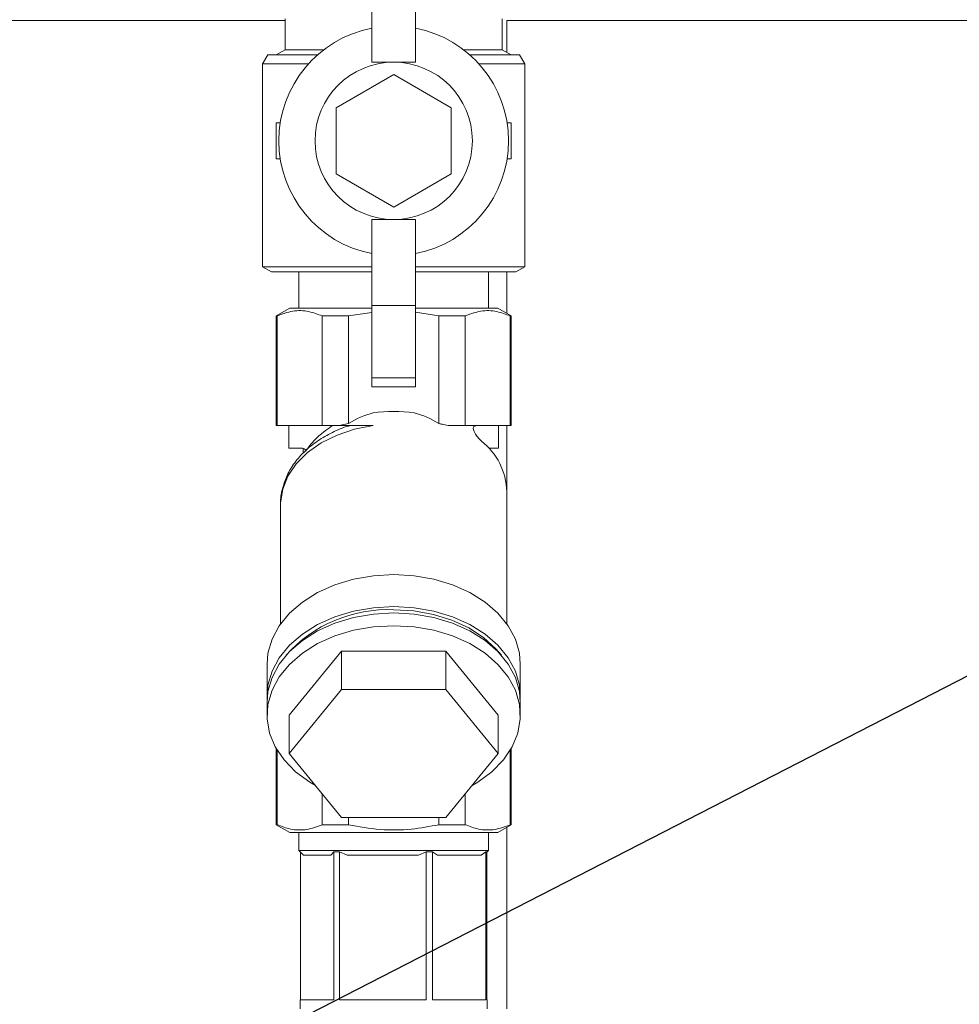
# Model space of a CAD drawing. Header units: millimetres. Extents: x -848 to 77789, y -17557 to 12238.
# Tile 51 of 79: x 71693 to 72213, y -11987 to -11443. Entities that reach past the tile are written whole.
import ezdxf
from ezdxf import colors
from ezdxf.entities.mleader import LeaderData, LeaderLine
from ezdxf.math import Vec2, Vec3

# ---------------------------------------------------------------- set-up
doc = ezdxf.new("R2010")
doc.units = ezdxf.units.MM
doc.layers.add('RR_IWK_opisy_piony', color=7, linetype='Continuous', lineweight=13)
doc.styles.add('Garamond', font='GARA.TTF')

# ---------------------------------------------------------------- blocks, each defined once
blk = doc.blocks.new('_None')

msp = doc.modelspace()

# ---------------------------------------------------------------- linework, layer by layer
at = {"color": 7, "linetype": 'Continuous', "lineweight": 0}
for p, q in [((71888, -11466.49), (71888, -11373.99)), ((71912, -11466.49), (71912, -11373.99)), ((71840, -11443.49), (71460, -11443.49)), ((71840, -11442.49), (71840, -11459.6)), ((71960, -11459.6), (71960, -11442.49)), ((71962.5, -11443.49), (71962.5, -11461.04)), ((72340, -11443.49), (71962.5, -11443.49)), ((71840, -11459.6), (71835, -11462.49)), ((71840, -11459.6), (71861.36, -11459.6)), ((71938.64, -11459.6), (71960, -11459.6)), ((71965, -11462.49), (71960, -11459.6)), ((71830.39, -11462.49), (71827.5, -11467.49)), ((71830.39, -11462.49), (71857.86, -11462.49)), ((71912, -11466.49), (71888, -11466.49)), ((71942.14, -11462.49), (71969.61, -11462.49)), ((71972.5, -11467.49), (71969.61, -11462.49)), ((71827.5, -11467.49), (71827.5, -11579.6)), ((71852.82, -11467.49), (71827.5, -11467.49)), ((71972.5, -11467.49), (71947.18, -11467.49)), ((71972.5, -11579.6), (71972.5, -11467.49)), ((71900, -11473.33), (71868.25, -11491.66)), ((71931.75, -11491.66), (71900, -11473.33)), ((71868.25, -11491.66), (71868.25, -11528.32)), ((71931.75, -11528.32), (71931.75, -11491.66)), ((71835, -11499.99), (71835, -11519.99)), ((71837.29, -11499.99), (71835, -11499.99)), ((71965, -11499.99), (71962.71, -11499.99)), ((71965, -11519.99), (71965, -11499.99)), ((71835, -11519.99), (71837.29, -11519.99)), ((71962.71, -11519.99), (71965, -11519.99)), ((71868.25, -11528.32), (71900, -11546.65)), ((71900, -11546.65), (71931.75, -11528.32)), ((71888, -11645.99), (71888, -11553.49)), ((71912, -11553.49), (71888, -11553.49)), ((71912, -11645.99), (71912, -11553.49)), ((71827.5, -11579.6), (71832.5, -11582.49)), ((71827.5, -11579.6), (71888, -11579.6)), ((71912, -11579.6), (71972.5, -11579.6)), ((71967.5, -11582.49), (71972.5, -11579.6)), ((71888, -11582.49), (71832.5, -11582.49)), ((71847.61, -11582.49), (71847.61, -11602.49)), ((71967.5, -11582.49), (71912, -11582.49)), ((71952.39, -11602.49), (71952.39, -11582.49)), ((71962.5, -11582.49), (71962.5, -11605.37)), ((71842.5, -11602.49), (71835, -11606.82)), ((71842.5, -11602.49), (71888, -11602.49)), ((71912, -11600.99), (71888, -11600.99)), ((71912, -11602.49), (71957.5, -11602.49)), ((71965, -11606.82), (71957.5, -11602.49)), ((71835, -11606.82), (71835, -11667.49)), ((71835.54, -11606.82), (71835, -11606.82)), ((71835.54, -11606.82), (71835.54, -11667.49)), ((71860.54, -11667.49), (71860.54, -11606.82)), ((71875, -11606.82), (71860.54, -11606.82)), ((71875, -11606.82), (71888, -11604.85)), ((71875, -11606.82), (71875, -11666.33)), ((71912, -11604.74), (71925, -11606.82)), ((71925, -11666.33), (71925, -11606.82)), ((71939.46, -11606.82), (71925, -11606.82)), ((71939.46, -11606.82), (71939.46, -11667.49)), ((71965, -11606.82), (71964.46, -11606.82)), ((71964.46, -11667.49), (71964.46, -11606.82)), ((71965, -11667.49), (71965, -11606.82)), ((71912, -11640.99), (71888, -11640.99)), ((71912, -11645.99), (71888, -11645.99)), ((71835, -11667.49), (71888.67, -11667.49)), ((71842, -11667.49), (71842, -11679.99)), ((71875, -11666.33), (71869.9, -11667.49)), ((71930.1, -11667.49), (71965, -11667.49)), ((71958, -11679.99), (71958, -11667.49)), ((71962.5, -11667.49), (71962.5, -11777.05)), ((71842, -11679.99), (71849.57, -11679.99)), ((71850, -11679.99), (71850, -11682.67)), ((71952.58, -11679.99), (71958, -11679.99)), ((71962.5, -11777.05), (71962.5, -11703.88)), ((71837.5, -11710.95), (71837.5, -11777.05)), ((71842.26, -11827.62), (71871.13, -11792.27)), ((71871.13, -11792.27), (71871.13, -11813.48)), ((71871.13, -11792.27), (71928.87, -11792.27)), ((71928.87, -11792.27), (71928.87, -11813.48)), ((71928.87, -11792.27), (71957.74, -11827.62)), ((71830, -11799.34), (71830, -11817.02)), ((71970, -11817.02), (71970, -11799.34)), ((71842.26, -11848.84), (71871.13, -11813.48)), ((71871.13, -11813.48), (71928.87, -11813.48)), ((71928.87, -11813.48), (71957.74, -11848.84)), ((71830, -11820.55), (71830, -11827.62)), ((71970, -11827.62), (71970, -11820.55)), ((71842.26, -11827.62), (71842.26, -11848.84)), ((71957.74, -11827.62), (71957.74, -11848.84)), ((71835, -11845.99), (71835, -11888.16)), ((71835.54, -11846.92), (71835.54, -11888.16)), ((71964.46, -11888.16), (71964.46, -11846.92)), ((71965, -11888.16), (71965, -11845.99)), ((71871.13, -11884.19), (71842.26, -11848.84)), ((71957.74, -11848.84), (71928.87, -11884.19)), ((71860.54, -11888.16), (71860.54, -11871.22)), ((71939.46, -11871.22), (71939.46, -11888.16)), ((71928.87, -11884.19), (71871.13, -11884.19)), ((71875, -11884.19), (71875, -11888.16)), ((71925, -11888.16), (71925, -11884.19)), ((71835, -11888.16), (71842.5, -11892.49)), ((71835, -11888.16), (71835.54, -11888.16)), ((71860.54, -11888.16), (71875, -11888.16)), ((71925, -11888.16), (71939.46, -11888.16)), ((71957.5, -11892.49), (71965, -11888.16)), ((71962.5, -11889.6), (71962.5, -11989.99)), ((71964.46, -11888.16), (71965, -11888.16)), ((71957.5, -11892.49), (71842.5, -11892.49)), ((71847.61, -11892.49), (71847.61, -11902.49)), ((71952.39, -11902.49), (71952.39, -11892.49)), ((71847.61, -11902.49), (71850.11, -11904.99)), ((71847.61, -11902.49), (71952.39, -11902.49)), ((71951.52, -11903.36), (71952.39, -11902.49)), ((71848.48, -11984.99), (71848.48, -11903.36)), ((71865.31, -11904.99), (71850.11, -11904.99)), ((71866.95, -11903.13), (71865.31, -11904.99)), ((71870.01, -11903.13), (71866.95, -11903.13)), ((71866.95, -11903.13), (71866.95, -11984.99)), ((71874.27, -11904.99), (71870.01, -11903.13)), ((71870.01, -11984.99), (71870.01, -11903.13)), ((71913.71, -11904.99), (71874.27, -11904.99)), ((71917.96, -11903.13), (71913.71, -11904.99)), ((71921.53, -11903.13), (71917.96, -11903.13)), ((71917.96, -11903.13), (71917.96, -11984.99)), ((71924.15, -11904.99), (71921.53, -11903.13)), ((71921.53, -11984.99), (71921.53, -11903.13)), ((71948.39, -11904.99), (71924.15, -11904.99)), ((71951.01, -11903.13), (71948.39, -11904.99)), ((71951.52, -11903.13), (71951.01, -11903.13)), ((71951.01, -11903.13), (71951.01, -11984.99)), ((71951.52, -11984.99), (71951.52, -11903.13)), ((71848.25, -11984.99), (71848.25, -11989.99)), ((71866.95, -11984.99), (71848.25, -11984.99)), ((71917.96, -11984.99), (71870.01, -11984.99)), ((71951.01, -11984.99), (71921.53, -11984.99)), ((71951.75, -11984.99), (71951.52, -11984.99)), ((71951.75, -11989.99), (71951.75, -11984.99))]:
    msp.add_line(p, q, dxfattribs=at)
at = {"color": 8, "linetype": 'Continuous', "lineweight": 0, "flags": 128}
msp.add_lwpolyline([(71888.67, -11667.49), (71878.36, -11669.49), (71868.69, -11672.7), (71859.93, -11677.03), (71852.35, -11682.36), (71846.15, -11688.51), (71841.53, -11695.33), (71838.63, -11702.6), (71837.51, -11710.12), (71837.5, -11710.95)], dxfattribs=at)
at = {"color": 7, "linetype": 'Continuous', "lineweight": 0, "flags": 128}
for points in [[(71830, -11799.34), (71830.51, -11793.37), (71832.76, -11785.57), (71836.76, -11778.12), (71842.39, -11771.22), (71849.52, -11765.05), (71857.95, -11759.77), (71867.47, -11755.51), (71877.83, -11752.39), (71888.77, -11750.48), (71900, -11749.84)], [(71900, -11749.84), (71911.23, -11750.48), (71922.17, -11752.39), (71932.53, -11755.51), (71942.05, -11759.77), (71950.48, -11765.05), (71957.61, -11771.22), (71963.24, -11778.12), (71967.24, -11785.57), (71969.49, -11793.37), (71970, -11799.34)], [(71830, -11820.55), (71830.51, -11814.58), (71832.76, -11806.78), (71836.76, -11799.33), (71842.39, -11792.43), (71849.52, -11786.26), (71857.95, -11780.98), (71867.47, -11776.72), (71877.83, -11773.6), (71888.77, -11771.69), (71900, -11771.05)], [(71830.04, -11818.78), (71830.51, -11811.05), (71832.76, -11803.24), (71836.76, -11795.8), (71842.39, -11788.9), (71849.52, -11782.73), (71857.95, -11777.45), (71867.47, -11773.19), (71877.83, -11770.07), (71888.77, -11768.16), (71900, -11767.52)], [(71900, -11767.52), (71911.23, -11768.16), (71922.17, -11770.07), (71932.53, -11773.19), (71942.05, -11777.45), (71950.48, -11782.73), (71957.61, -11788.9), (71963.24, -11795.8), (71967.24, -11803.24), (71969.49, -11811.05), (71969.96, -11818.78)], [(71900, -11769.29), (71911.11, -11769.94), (71921.92, -11771.87), (71932.13, -11775.04), (71941.46, -11779.35), (71949.66, -11784.69), (71956.51, -11790.91), (71959.5, -11794.48)], [(71900, -11771.05), (71911.23, -11771.69), (71922.17, -11773.6), (71932.53, -11776.72), (71942.05, -11780.98), (71950.48, -11786.26), (71957.61, -11792.43), (71963.24, -11799.33), (71967.24, -11806.78), (71969.49, -11814.58), (71970, -11820.55)], [(71856.7, -11866.51), (71853.58, -11864.67), (71845.78, -11858.93), (71839.38, -11852.37), (71834.55, -11845.17), (71831.41, -11837.52), (71830.06, -11829.62), (71830.51, -11821.66), (71832.76, -11813.85), (71836.76, -11806.4), (71842.39, -11799.5), (71849.52, -11793.33), (71857.95, -11788.05), (71867.47, -11783.79), (71877.83, -11780.67), (71888.77, -11778.77), (71900, -11778.12)], [(71900, -11778.12), (71911.23, -11778.77), (71922.17, -11780.67), (71932.53, -11783.79), (71942.05, -11788.05), (71950.48, -11793.33), (71957.61, -11799.5), (71963.24, -11806.4), (71967.24, -11813.85), (71969.49, -11821.66), (71969.94, -11829.62), (71968.59, -11837.52), (71965.45, -11845.17), (71960.62, -11852.37), (71954.22, -11858.93), (71946.42, -11864.67), (71943.3, -11866.51)]]:
    msp.add_lwpolyline(points, dxfattribs=at)
at = {"color": 7, "linetype": 'Continuous', "lineweight": 0}
msp.add_circle((71900, -11509.99), 43.5, dxfattribs=at)
for centre, radius, start, end in [((71900, -11509.99), 63.5, 100.8931, 259.1069), ((71900, -11509.99), 63.5, 280.8931, 79.1069), ((71900, -11747.65), 87.96, 82.5994, 97.4006), ((71925.68, -11704.92), 36.84, 1.6222, 51.6725), ((71896.82, -11844.65), 75.43, 87.5872, 138.3059)]:
    msp.add_arc(centre, radius, start, end, dxfattribs=at)
for start_param, end_param in [(3.323881, 3.553109), (2.730076, 2.959304)]:
    msp.add_ellipse((71900, -11747.34), major_axis=(0, -88.39), ratio=0.707107, start_param=start_param, end_param=end_param, dxfattribs=at)
for points, knots in [([(71835.54, -11606.82), (71838.4, -11605.77), (71844.21, -11603.64), (71852.67, -11603.85), (71858.07, -11605.89), (71860.54, -11606.82)], [0, 0, 0, 0, 0.3464439, 0.7014078, 1, 1, 1, 1]), ([(71939.46, -11606.82), (71942.33, -11605.77), (71948.13, -11603.64), (71956.6, -11603.85), (71962, -11605.89), (71964.46, -11606.82)], [0, 0, 0, 0, 0.3464439, 0.7014078, 1, 1, 1, 1]), ([(71875.64, -11667.54), (71875.43, -11667.59), (71872.03, -11668.45), (71865.99, -11671.17), (71857.84, -11675.71), (71850.82, -11681.36), (71845.09, -11687.83), (71840.8, -11694.98), (71838.33, -11702.53), (71837.28, -11707.78), (71837.51, -11710.38), (71837.52, -11710.42)], [0, 0, 0, 0, 0.009698, 0.152813, 0.296393, 0.440065, 0.58302, 0.724121, 0.862388, 0.997669, 1, 1, 1, 1]), ([(71851.57, -11681.45), (71851.9, -11680.96), (71852.91, -11679.44), (71856.83, -11674.22), (71861.92, -11670.46), (71865.93, -11667.49)], [0, 0, 0, 0, 0.090864, 0.283365, 1, 1, 1, 1]), ([(71930.1, -11667.49), (71928.99, -11667.22), (71927.31, -11666.81), (71925.58, -11666.45), (71925, -11666.33)], [0, 0, 0, 0, 0.66413, 1, 1, 1, 1]), ([(71948.52, -11676.02), (71947.98, -11675.51), (71946.84, -11674.43), (71945.38, -11672.53), (71944.45, -11670.84), (71944.01, -11669.59), (71943.96, -11668.62), (71944.26, -11667.89), (71944.78, -11667.54), (71945.25, -11667.5), (71945.42, -11667.49)], [0, 0, 0, 0, 0.188347, 0.398263, 0.520786, 0.620363, 0.72046, 0.809506, 0.926028, 1, 1, 1, 1]), ([(71849.57, -11679.99), (71849.89, -11680.05), (71850.54, -11680.19), (71851.21, -11680.9), (71851.52, -11681.38), (71851.57, -11681.45)], [0, 0, 0, 0, 0.4592567, 0.9175647, 1, 1, 1, 1]), ([(71860.54, -11888.16), (71857.67, -11889.21), (71851.87, -11891.34), (71843.4, -11891.12), (71838, -11889.09), (71835.54, -11888.16)], [0, 0, 0, 0, 0.346444, 0.701408, 1, 1, 1, 1]), ([(71925, -11888.16), (71919.94, -11889.11), (71909.23, -11891.12), (71892.3, -11891.32), (71880.82, -11889.22), (71875, -11888.16)], [0, 0, 0, 0, 0.305985, 0.648486, 1, 1, 1, 1]), ([(71964.46, -11888.16), (71961.6, -11889.21), (71955.79, -11891.34), (71947.33, -11891.12), (71941.93, -11889.09), (71939.46, -11888.16)], [0, 0, 0, 0, 0.346444, 0.701408, 1, 1, 1, 1])]:
    msp.add_open_spline(points, degree=3, knots=knots, dxfattribs=at)

# ---------------------------------------------------------------- next in the draw order: leaders
at = {"layer": 'RR_IWK_opisy_piony'}
ml = msp.add_multileader_mtext('Standard', dxfattribs=at)
ml.set_content('Zestawy ciepłomierzowe\\P- zawór kulowy DN15/DN20\\P- filtr siatkowy DN15/DN20\\P- ciepłomierz {\\A1;q{\\H0.7x;nom}=0,6 m{\\H0.7x;\\S3^ ;}/h DN15}\\P- zawór kulowy DN15/DN20\\P', color=256, style='Garamond')
ml.set_leader_properties()
ml.set_arrow_properties(name='NONE')
ml.build(insert=Vec2(0, 0))
ml.multileader.update_dxf_attribs({"text_left_attachment_type": 2, "text_right_attachment_type": 2, "dogleg_length": 0, "arrow_head_size": 0.18})
ctx = ml.context
ctx.base_point, ctx.char_height, ctx.arrow_head_size, ctx.landing_gap_size, ctx.plane_origin = Vec3(72890.1, -11459.83), 200, 0.18, 25, Vec3(97310.05, 87237.63)
ctx.left_attachment, ctx.right_attachment = 2, 2
notes = []
notes.append((ctx, [(1, (1, 1, 0), (72890.1, -11460), (1, 0), 0, [(0, [(72366.06, -12346.01), (71897.53, -12290.67), (71464.8, -12192.36)], 0, [])])]))
ctx.mtext.insert = Vec3(72915.1, -10630.57)
ctx.mtext.has_bg_fill, ctx.mtext.bg_color, ctx.mtext.bg_scale_factor, ctx.mtext.bg_transparency, ctx.mtext.use_window_bg_color = 1, -1027028792, 1, 0, 1
for ctx, leaders in notes:
    for number, flags, end, landing, length, lines in leaders:
        leader = LeaderData()
        leader.index, (leader.has_last_leader_line, leader.has_dogleg_vector, leader.attachment_direction) = number, flags
        leader.last_leader_point, leader.dogleg_vector, leader.dogleg_length = Vec3(end), Vec3(landing), length
        for number, points, colour, breaks in lines:
            line = LeaderLine()
            line.index, line.vertices, line.color, line.breaks = number, Vec3.list(points), colors.encode_raw_color(colour), breaks
            leader.lines.append(line)
        ctx.leaders.append(leader)

doc.saveas('drawing.dxf')
